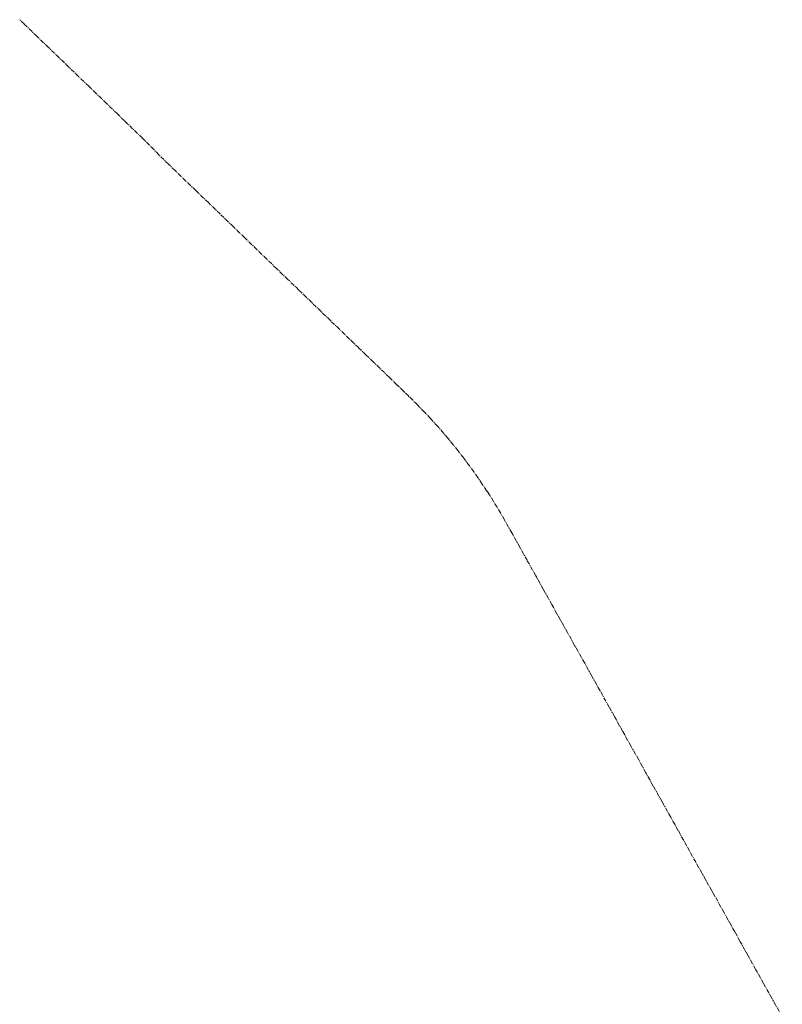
# Model space of a CAD drawing. Extents: x 154222 to 160093, y 456746 to 462495.
# Tile 20 of 256: x 154586 to 155960, y 460720 to 462495. Entities that reach past the tile are written whole.
import ezdxf

# ---------------------------------------------------------------- set-up
doc = ezdxf.new("R2010")
doc.units = 0
doc.header["$LTSCALE"] = 0.75
doc.linetypes.add('AM-AS', pattern=[16, 10, -2, 2, -2])
doc.layers.add('B-XX-AM-AS_SPOOR-G', color=252, linetype='AM-AS', lineweight=18)

msp = doc.modelspace()

# ---------------------------------------------------------------- linework, layer by layer
at = {"layer": 'B-XX-AM-AS_SPOOR-G'}
msp.add_lwpolyline([(155960.201, 460697.267), (155941.908, 460730.161), (155926.553, 460757.664), (155912.596, 460782.629), (155898.723, 460807.55), (155884.514, 460832.972), (155874.42, 460851.088), (155855.512, 460885.017), (155839.199, 460914.231), (155821.78, 460945.401), (155804.55, 460976.228), (155788.385, 461005.226), (155772.79, 461033.136), (155759.103, 461057.626), (155743.701, 461085.255), (155727.742, 461113.741), (155714.259, 461137.805), (155701.543, 461160.74), (155688.031, 461184.967), (155672.897, 461211.998), (155658.384, 461238), (155648.351, 461255.973), (155631.803, 461285.539), (155617.005, 461312.012), (155604.143, 461335.108), (155586.106, 461367.342), (155573.02, 461390.792), (155559.991, 461413.975), (155544.73, 461441.297), (155529.591, 461468.574), (155516.181, 461492.539), (155500.425, 461520.67), (155487.311, 461544.201), (155472.908, 461569.975), (155459.676, 461593.56), (155452.428, 461606.124), (155446.443, 461616.221), (155440.009, 461626.758), (155432.431, 461638.783), (155427.999, 461645.62), (155419.637, 461658.231), (155411.687, 461669.817), (155404.43, 461680.083), (155396.489, 461691.108), (155386.222, 461704.969), (155375.934, 461718.105), (155367.385, 461728.826), (155358.538, 461739.712), (155349.636, 461750.151), (155339.349, 461762.035), (155326.593, 461776.143), (155315.623, 461787.804), (155302.965, 461800.863), (155286.683, 461817.004), (155279.088, 461824.405), (155265.87, 461837.192), (155251.91, 461850.736), (155235.055, 461867.015), (155223.768, 461877.851), (155210.731, 461890.47), (155196.665, 461904.045), (155180.515, 461919.578), (155162.215, 461937.301), (155146.061, 461952.951), (155129.233, 461969.126), (155112.429, 461985.449), (155089.419, 462007.664), (155069.182, 462027.224), (155049.179, 462046.54), (155031.327, 462063.779), (155013.24, 462081.298), (154991.538, 462102.251), (154971.216, 462121.853), (154947.336, 462145.018), (154926.087, 462165.465), (154903.331, 462187.394), (154885.668, 462204.449), (154866.26, 462223.265), (154854.532, 462234.618), (154837.057, 462251.563), (154828.307, 462260.46), (154819.869, 462269.224), (154807.197, 462281.919), (154798.331, 462290.411), (154775.258, 462312.873), (154762.216, 462325.461), (154742.643, 462344.37), (154723.927, 462362.402), (154710.544, 462375.359), (154692.99, 462392.257), (154675.511, 462409.117), (154657.482, 462426.5), (154637.826, 462445.435), (154617.093, 462465.509), (154594.11, 462487.696), (154586.212, 462495.316)], dxfattribs=at)

doc.saveas('drawing.dxf')
